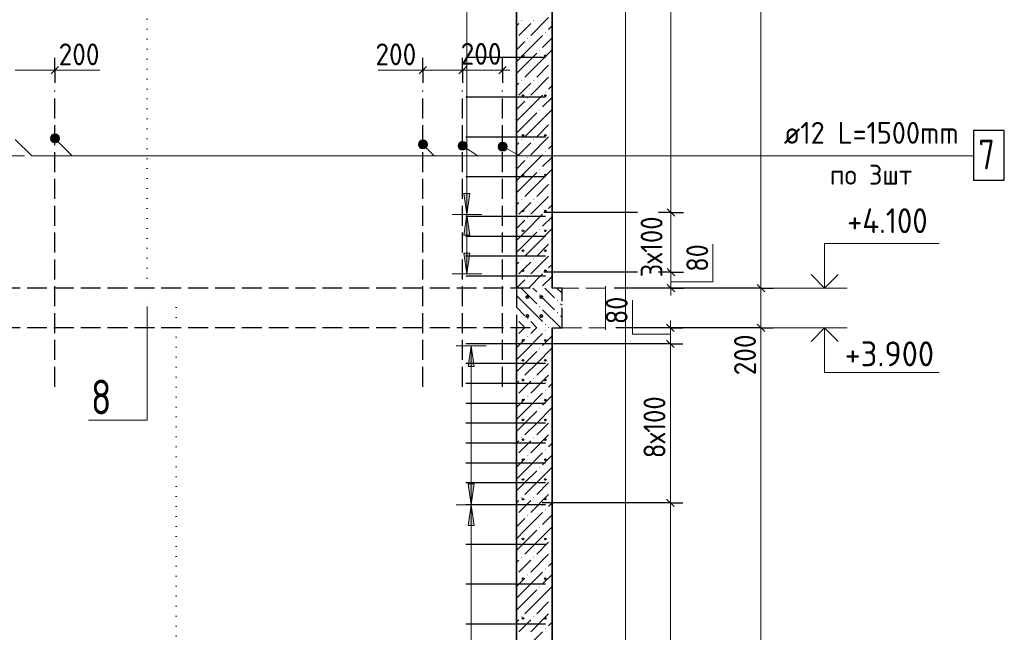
# Model space of a CAD drawing. Header units: millimetres. Extents: x 0 to 21000, y -5 to 14855.
# Tile 10 of 31: x 2874 to 7824, y 7753 to 10835. Entities that reach past the tile are written whole.
import ezdxf

# ---------------------------------------------------------------- set-up
doc = ezdxf.new("R2010")
doc.units = ezdxf.units.MM
doc.linetypes.add('______2', pattern=[135, 100, -35])
doc.linetypes.add('______9', pattern=[50, 0, -50])
for name, color, linetype, lineweight in [('Standard', 7, 'Continuous', 25), ('Выпуски арматуры Г-обр.', 7, 'Continuous', 25), ('Общий02', 7, 'Continuous', 18), ('Позиционная метка линия выноска', 7, 'Continuous', 13), ('Размерная линия_ общее', 7, 'Continuous', 13), ('Сечения символ', 7, 'Continuous', 25), ('Стена обрамление Г-обр.', 7, 'Continuous', 25), ('Стена Хомут', 7, 'Continuous', 25)]:
    doc.layers.add(name, color=color, linetype=linetype, lineweight=lineweight)
doc.layers.add('ЖБ Перекрытие верхний уровень', color=7, linetype='Continuous', lineweight=25, true_color=0xe0e0ff)
doc.layers.add('ЖБ Стена верхний уровень', color=7, linetype='Continuous', lineweight=25, true_color=0x006e00)
doc.layers.add('Размерная выноска', color=7, linetype='Continuous')
doc.styles.add('ISOCPEUR', font='txt')

msp = doc.modelspace()

# ---------------------------------------------------------------- hatches: boundary and pattern name
at = {"layer": 'ЖБ Перекрытие верхний уровень', "linetype": 'Continuous', "lineweight": 18, "transparency": 33554687}
for points in [[(5484.6, 9451.3), (5487.8, 9454.6), (5491.1, 9451.3), (5487.8, 9448.1)], [(5574.6, 9421.3), (5577.8, 9424.6), (5581.1, 9421.3), (5577.8, 9418.1)], [(5484.6, 9391.3), (5487.8, 9394.6), (5491.1, 9391.3), (5487.8, 9388.1)], [(5574.6, 9361.3), (5577.8, 9364.6), (5581.1, 9361.3), (5577.8, 9358.1)], [(5370.6, 9331.8), (5371.1, 9331.3), (5370.6, 9330.9)], [(5424.6, 9331.3), (5427.8, 9334.6), (5431.1, 9331.3), (5427.8, 9328.1)], [(5514.6, 9301.3), (5517.8, 9304.6), (5521.1, 9301.3), (5517.8, 9298.1)]]:
    msp.add_hatch(color=7, dxfattribs=at).paths.add_polyline_path(points, flags=16)
at = {"layer": 'ЖБ Стена верхний уровень', "linetype": 'Continuous', "lineweight": 18, "transparency": 33554687}
for points in [[(5395.3, 10831.3), (5397.8, 10833.8), (5400.3, 10831.3), (5397.8, 10828.8)], [(5455.3, 10831.3), (5457.8, 10833.8), (5460.3, 10831.3), (5457.8, 10828.8)], [(5425.3, 10741.3), (5427.8, 10743.8), (5430.3, 10741.3), (5427.8, 10738.8)], [(5515.3, 10771.3), (5517.8, 10773.8), (5520.3, 10771.3), (5517.8, 10768.8)], [(5485.3, 10681.3), (5487.8, 10683.8), (5490.3, 10681.3), (5487.8, 10678.8)], [(5545.3, 10621.3), (5547.8, 10623.8), (5550.3, 10621.3), (5547.8, 10618.8)], [(5545.3, 10561.3), (5547.8, 10563.8), (5550.3, 10561.3), (5547.8, 10558.8)], [(5395.3, 10531.3), (5397.8, 10533.8), (5400.3, 10531.3), (5397.8, 10528.8)], [(5455.3, 10531.3), (5457.8, 10533.8), (5460.3, 10531.3), (5457.8, 10528.8)], [(5515.3, 10471.3), (5517.8, 10473.8), (5520.3, 10471.3), (5517.8, 10468.8)], [(5425.3, 10441.3), (5427.8, 10443.8), (5430.3, 10441.3), (5427.8, 10438.8)], [(5485.3, 10381.3), (5487.8, 10383.8), (5490.3, 10381.3), (5487.8, 10378.8)], [(5545.3, 10321.3), (5547.8, 10323.8), (5550.3, 10321.3), (5547.8, 10318.8)], [(5545.3, 10261.3), (5547.8, 10263.8), (5550.3, 10261.3), (5547.8, 10258.8)], [(5395.3, 10231.3), (5397.8, 10233.8), (5400.3, 10231.3), (5397.8, 10228.8)], [(5455.3, 10231.3), (5457.8, 10233.8), (5460.3, 10231.3), (5457.8, 10228.8)], [(5515.3, 10171.3), (5517.8, 10173.8), (5520.3, 10171.3), (5517.8, 10168.8)], [(5425.3, 10141.3), (5427.8, 10143.8), (5430.3, 10141.3), (5427.8, 10138.8)], [(5485.3, 10081.3), (5487.8, 10083.8), (5490.3, 10081.3), (5487.8, 10078.8)], [(5545.3, 10021.3), (5547.8, 10023.8), (5550.3, 10021.3), (5547.8, 10018.8)], [(5545.3, 9961.3), (5547.8, 9963.8), (5550.3, 9961.3), (5547.8, 9958.8)], [(5395.3, 9931.3), (5397.8, 9933.8), (5400.3, 9931.3), (5397.8, 9928.8)], [(5455.3, 9931.3), (5457.8, 9933.8), (5460.3, 9931.3), (5457.8, 9928.8)], [(5515.3, 9871.3), (5517.8, 9873.8), (5520.3, 9871.3), (5517.8, 9868.8)], [(5425.3, 9841.3), (5427.8, 9843.8), (5430.3, 9841.3), (5427.8, 9838.8)], [(5485.3, 9781.3), (5487.8, 9783.8), (5490.3, 9781.3), (5487.8, 9778.8)], [(5545.3, 9721.3), (5547.8, 9723.8), (5550.3, 9721.3), (5547.8, 9718.8)], [(5545.3, 9661.3), (5547.8, 9663.8), (5550.3, 9661.3), (5547.8, 9658.8)], [(5395.3, 9631.3), (5397.8, 9633.8), (5400.3, 9631.3), (5397.8, 9628.8)], [(5455.3, 9631.3), (5457.8, 9633.8), (5460.3, 9631.3), (5457.8, 9628.8)], [(5515.3, 9571.3), (5517.8, 9573.8), (5520.3, 9571.3), (5517.8, 9568.8)], [(5425.3, 9541.3), (5427.8, 9543.8), (5430.3, 9541.3), (5427.8, 9538.8)], [(5515.3, 9271.3), (5517.8, 9273.8), (5520.3, 9271.3), (5517.8, 9268.8)], [(5425.3, 9241.3), (5427.8, 9243.8), (5430.3, 9241.3), (5427.8, 9238.8)], [(5485.3, 9181.3), (5487.8, 9183.8), (5490.3, 9181.3), (5487.8, 9178.8)], [(5545.3, 9121.3), (5547.8, 9123.8), (5550.3, 9121.3), (5547.8, 9118.8)], [(5545.3, 9061.3), (5547.8, 9063.8), (5550.3, 9061.3), (5547.8, 9058.8)], [(5395.3, 9031.3), (5397.8, 9033.8), (5400.3, 9031.3), (5397.8, 9028.8)], [(5455.3, 9031.3), (5457.8, 9033.8), (5460.3, 9031.3), (5457.8, 9028.8)], [(5515.3, 8971.3), (5517.8, 8973.8), (5520.3, 8971.3), (5517.8, 8968.8)], [(5425.3, 8941.3), (5427.8, 8943.8), (5430.3, 8941.3), (5427.8, 8938.8)], [(5485.3, 8881.3), (5487.8, 8883.8), (5490.3, 8881.3), (5487.8, 8878.8)], [(5545.3, 8821.3), (5547.8, 8823.8), (5550.3, 8821.3), (5547.8, 8818.8)], [(5545.3, 8761.3), (5547.8, 8763.8), (5550.3, 8761.3), (5547.8, 8758.8)], [(5395.3, 8731.3), (5397.8, 8733.8), (5400.3, 8731.3), (5397.8, 8728.8)], [(5455.3, 8731.3), (5457.8, 8733.8), (5460.3, 8731.3), (5457.8, 8728.8)], [(5515.3, 8671.3), (5517.8, 8673.8), (5520.3, 8671.3), (5517.8, 8668.8)], [(5425.3, 8641.3), (5427.8, 8643.8), (5430.3, 8641.3), (5427.8, 8638.8)], [(5485.3, 8581.3), (5487.8, 8583.8), (5490.3, 8581.3), (5487.8, 8578.8)], [(5545.3, 8521.3), (5547.8, 8523.8), (5550.3, 8521.3), (5547.8, 8518.8)], [(5395.3, 8431.3), (5397.8, 8433.8), (5400.3, 8431.3), (5397.8, 8428.8)], [(5455.3, 8431.3), (5457.8, 8433.8), (5460.3, 8431.3), (5457.8, 8428.8)], [(5545.3, 8461.3), (5547.8, 8463.8), (5550.3, 8461.3), (5547.8, 8458.8)], [(5515.3, 8371.3), (5517.8, 8373.8), (5520.3, 8371.3), (5517.8, 8368.8)], [(5425.3, 8341.3), (5427.8, 8343.8), (5430.3, 8341.3), (5427.8, 8338.8)], [(5485.3, 8281.3), (5487.8, 8283.8), (5490.3, 8281.3), (5487.8, 8278.8)], [(5545.3, 8221.3), (5547.8, 8223.8), (5550.3, 8221.3), (5547.8, 8218.8)], [(5395.3, 8131.3), (5397.8, 8133.8), (5400.3, 8131.3), (5397.8, 8128.8)], [(5455.3, 8131.3), (5457.8, 8133.8), (5460.3, 8131.3), (5457.8, 8128.8)], [(5545.3, 8161.3), (5547.8, 8163.8), (5550.3, 8161.3), (5547.8, 8158.8)], [(5515.3, 8071.3), (5517.8, 8073.8), (5520.3, 8071.3), (5517.8, 8068.8)], [(5425.3, 8041.3), (5427.8, 8043.8), (5430.3, 8041.3), (5427.8, 8038.8)], [(5485.3, 7981.3), (5487.8, 7983.8), (5490.3, 7981.3), (5487.8, 7978.8)], [(5545.3, 7921.3), (5547.8, 7923.8), (5550.3, 7921.3), (5547.8, 7918.8)], [(5395.3, 7831.3), (5397.8, 7833.8), (5400.3, 7831.3), (5397.8, 7828.8)], [(5455.3, 7831.3), (5457.8, 7833.8), (5460.3, 7831.3), (5457.8, 7828.8)], [(5545.3, 7861.3), (5547.8, 7863.8), (5550.3, 7861.3), (5547.8, 7858.8)], [(5515.3, 7771.3), (5517.8, 7773.8), (5520.3, 7771.3), (5517.8, 7768.8)]]:
    msp.add_hatch(color=7, dxfattribs=at).paths.add_polyline_path(points, flags=16)
at = {"layer": 'Общий02', "linetype": 'Continuous', "lineweight": 13, "transparency": 33554687}
for points in [[(5137.1, 9961), (5122.1, 9856), (5107.1, 9961)], [(5137.1, 9661), (5122.1, 9556), (5107.1, 9661)], [(5158.7, 8500), (5143.7, 8395), (5128.7, 8500)]]:
    msp.add_hatch(color=7, dxfattribs=at).paths.add_polyline_path(points, flags=16)
for points in [[(5137.1, 9751), (5122.1, 9856), (5107.1, 9751)], [(5158.7, 9090), (5143.7, 9195), (5128.7, 9090)], [(5158.7, 8290), (5143.7, 8395), (5128.7, 8290)]]:
    msp.add_hatch(color=7, dxfattribs=at).paths.add_polyline_path(points)
at = {"layer": 'Позиционная метка линия выноска', "linetype": 'Continuous', "lineweight": 13, "transparency": 33554687}
for points in [[(3034.7, 10222), (3056.4, 10259.5), (3029, 10232.1)], [(3029, 10232.1), (3056.4, 10259.5), (3044.9, 10259.5)], [(3029, 10232.1), (3044.9, 10259.5), (3029, 10243.6)], [(3029, 10243.6), (3044.9, 10259.5), (3034.7, 10253.8)], [(3034.7, 10222), (3066.5, 10253.8), (3056.4, 10259.5)], [(3044.9, 10216.2), (3066.5, 10253.8), (3034.7, 10222)], [(3044.9, 10216.2), (3072.3, 10243.6), (3066.5, 10253.8)], [(3056.4, 10216.2), (3072.3, 10243.6), (3044.9, 10216.2)], [(3056.4, 10216.2), (3072.3, 10232.1), (3072.3, 10243.6)], [(3072.3, 10232.1), (3056.4, 10216.2), (3066.5, 10222)], [(4884.7, 10192), (4906.4, 10229.5), (4879, 10202.1)], [(4879, 10202.1), (4906.4, 10229.5), (4894.9, 10229.5)], [(4879, 10202.1), (4894.9, 10229.5), (4879, 10213.6)], [(4879, 10213.6), (4894.9, 10229.5), (4884.7, 10223.8)], [(4884.7, 10192), (4916.5, 10223.8), (4906.4, 10229.5)], [(4894.9, 10186.2), (4916.5, 10223.8), (4884.7, 10192)], [(4894.9, 10186.2), (4922.3, 10213.6), (4916.5, 10223.8)], [(4906.4, 10186.2), (4922.3, 10213.6), (4894.9, 10186.2)], [(4906.4, 10186.2), (4922.3, 10202.1), (4922.3, 10213.6)], [(4922.3, 10202.1), (4906.4, 10186.2), (4916.5, 10192)], [(5080.7, 10190.5), (5090.5, 10220.6), (5078.3, 10201.7)], [(5078.3, 10201.7), (5090.5, 10220.6), (5081.7, 10212.9)], [(5088.4, 10181.8), (5101.7, 10223), (5080.7, 10190.5)], [(5080.7, 10190.5), (5101.7, 10223), (5090.5, 10220.6)], [(5088.4, 10181.8), (5112.8, 10219.6), (5101.7, 10223)], [(5099.6, 10178.3), (5112.8, 10219.6), (5088.4, 10181.8)], [(5099.6, 10178.3), (5120.6, 10210.8), (5112.8, 10219.6)], [(5110.8, 10180.7), (5120.6, 10210.8), (5099.6, 10178.3)], [(5110.8, 10180.7), (5123, 10199.6), (5120.6, 10210.8)], [(5123, 10199.6), (5110.8, 10180.7), (5119.5, 10188.5)], [(5282.8, 10185.1), (5290, 10215.9), (5279.4, 10196.1)], [(5279.4, 10196.1), (5290, 10215.9), (5282, 10207.5)], [(5291.2, 10177), (5301, 10219.2), (5282.8, 10185.1)], [(5282.8, 10185.1), (5301, 10219.2), (5290, 10215.9)], [(5291.2, 10177), (5312.4, 10216.7), (5301, 10219.2)], [(5302.6, 10174.5), (5312.4, 10216.7), (5291.2, 10177)], [(5302.6, 10174.5), (5320.8, 10208.6), (5312.4, 10216.7)], [(5313.6, 10177.8), (5320.8, 10208.6), (5302.6, 10174.5)], [(5313.6, 10177.8), (5324.2, 10197.7), (5320.8, 10208.6)], [(5324.2, 10197.7), (5313.6, 10177.8), (5321.6, 10186.3)]]:
    msp.add_hatch(color=7, dxfattribs=at).paths.add_polyline_path(points)

# ---------------------------------------------------------------- linework, layer by layer
at = {"layer": 'Standard', "color": 251, "linetype": 'Continuous', "lineweight": -3, "true_color": 0x656565, "transparency": 33554687}
for p, q in [((3050.6, 10580.9), (3050.6, 10643.4)), ((4900.6, 10580.9), (4900.6, 10643.4)), ((5100.6, 10580.9), (5100.6, 10643.4)), ((5300.6, 10580.9), (5300.6, 10643.4)), ((3050.6, 10580.9), (3050.6, 10518.4)), ((3050.6, 10580.9), (3050.6, 10580.9)), ((4900.6, 10580.9), (4900.6, 10518.4)), ((4900.6, 10580.9), (4900.6, 10580.9)), ((5100.6, 10580.9), (5100.6, 10518.4)), ((5100.6, 10580.9), (5100.6, 10580.9)), ((5300.6, 10580.9), (5300.6, 10518.4)), ((5300.6, 10580.9), (5300.6, 10580.9)), ((5978.9, 9865), (5508.4, 9865)), ((6147.9, 9865), (6085.4, 9865)), ((6147.9, 9865), (6121.9, 9865)), ((6147.9, 9865), (6210.4, 9865)), ((5978.9, 9565), (5508.4, 9565)), ((6147.9, 9565), (6085.4, 9565)), ((6147.9, 9565), (6121.9, 9565)), ((6147.9, 9565), (6210.4, 9565)), ((6147.9, 9485), (5988.4, 9485)), ((6147.9, 9485), (6085.4, 9485)), ((6147.9, 9485), (6210.4, 9485)), ((6144.9, 9285), (5985.3, 9285)), ((6144.9, 9285), (6082.4, 9285)), ((6144.9, 9285), (6207.4, 9285)), ((6144.9, 9205), (6082.4, 9205)), ((6144.9, 9205), (6207.4, 9205)), ((6144.9, 8405), (6082.4, 8405)), ((6144.9, 8405), (6207.4, 8405))]:
    msp.add_line(p, q, dxfattribs=at)
at = {"layer": 'Standard', "color": 251, "linetype": 'Continuous', "lineweight": 25, "true_color": 0x656565, "transparency": 33554687}
for p, q in [((3031.9, 10562.2), (3069.4, 10599.7)), ((4919.4, 10599.7), (4881.9, 10562.2)), ((5119.4, 10599.7), (5081.9, 10562.2)), ((5319.4, 10599.7), (5281.9, 10562.2)), ((6166.7, 9846.3), (6129.2, 9883.8)), ((6166.7, 9546.3), (6129.2, 9583.8)), ((6166.7, 9466.3), (6129.2, 9503.8)), ((6163.7, 9266.3), (6126.2, 9303.8)), ((6163.7, 9186.3), (6126.2, 9223.8)), ((6163.7, 8386.3), (6126.2, 8423.8))]:
    msp.add_line(p, q, dxfattribs=at)
at = {"layer": 'Standard', "color": 251, "linetype": 'Continuous', "lineweight": 13, "true_color": 0x656565, "transparency": 33554687}
for p, q in [((2850.6, 10580.9), (3050.6, 10580.9)), ((2960.6, 10580.9), (3276, 10580.9)), ((3050.6, 10580.9), (3088.1, 10580.9)), ((4990.6, 10580.9), (4675.3, 10580.9)), ((4900.6, 10580.9), (4863.1, 10580.9)), ((5100.6, 10580.9), (4900.6, 10580.9)), ((5300.6, 10580.9), (5100.6, 10580.9)), ((5300.6, 10580.9), (5338.1, 10580.9)), ((6147.9, 9565), (6147.9, 9865)), ((6357.9, 9516.7), (6357.9, 9706.7)), ((6147.9, 9516.7), (6357.9, 9516.7)), ((6147.9, 9485), (6147.9, 9447.5)), ((5954.9, 9254), (5954.9, 9424)), ((6144.9, 9285), (6144.9, 9322.5)), ((6144.9, 9205), (6144.9, 9285)), ((6144.9, 9254), (5954.9, 9254)), ((6144.9, 8405), (6144.9, 9205))]:
    msp.add_line(p, q, dxfattribs=at)
at = {"layer": 'Standard', "color": 7, "linetype": 'Continuous', "lineweight": 13, "transparency": 33554687}
for p, q in [((7032.9, 9485), (6657.9, 9485)), ((7032.9, 9285), (6657.9, 9285))]:
    msp.add_line(p, q, dxfattribs=at)
at = {"layer": 'Standard', "color": 254, "linetype": 'Continuous', "lineweight": 13, "true_color": 0xc4c4ff, "transparency": 33554687}
msp.add_lwpolyline([(1837.4, 1785), (5919, 1785), (5919, 13785), (1837.4, 13785), (1837.4, 1785)], dxfattribs=at)
at = {"layer": 'Standard', "color": 251, "linetype": 'Continuous', "lineweight": 13, "true_color": 0x656565, "transparency": 33554687}
for points in [[(6147.9, 9865), (6147.9, 10926.7), (6147.9, 10926.7), (6147.9, 12765.3), (6147.9, 12765.3), (6147.9, 13209.8)], [(6147.9, 9485), (6147.9, 9488.7), (6147.9, 9488.7), (6147.9, 9565)], [(6144.9, 5605), (6144.9, 6601.2), (6144.9, 6601.2), (6144.9, 7228.5), (6144.9, 7228.5), (6144.9, 8286.2), (6144.9, 8286.2), (6144.9, 8405)]]:
    msp.add_lwpolyline(points, dxfattribs=at)
at = {"layer": 'Standard', "color": 7, "linetype": 'Continuous', "lineweight": 13, "transparency": 33554687}
for points in [[(6920.4, 9485), (6920.4, 9710), (7496, 9710)], [(6920.4, 9285), (6920.4, 9060), (7496, 9060)]]:
    msp.add_lwpolyline(points, dxfattribs=at)
at = {"layer": 'Standard', "color": 7, "linetype": 'Continuous', "lineweight": 35, "transparency": 33554687}
for points in [[(6852.3, 9553.1), (6920.4, 9485), (6988.5, 9553.1)], [(6852.3, 9217), (6920.4, 9285), (6988.5, 9217)]]:
    msp.add_lwpolyline(points, dxfattribs=at)
at = {"layer": 'Standard', "color": 251, "linetype": 'Continuous', "lineweight": -3, "true_color": 0x656565, "transparency": 33554687}
for points in [[(6144.9, 9205), (5954.9, 9205), (5954.9, 9205), (5500.3, 9205)], [(6144.9, 8405), (6037.9, 8405), (6037.9, 8405), (5500.3, 8405)]]:
    msp.add_lwpolyline(points, dxfattribs=at)
at = {"layer": 'Выпуски арматуры Г-обр.', "color": 7, "linetype": 'Continuous', "lineweight": 25, "transparency": 33554687}
msp.add_lwpolyline([(7668.6, 10027.5), (7823.6, 10027.5), (7823.6, 10277.5), (7668.6, 10277.5), (7668.6, 10027.5)], dxfattribs=at)
at = {"layer": 'ЖБ Перекрытие верхний уровень', "color": 7, "linetype": '______2', "lineweight": 25, "transparency": 33554687}
for p, q in [((3050.6, 8989), (3050.6, 10479)), ((4900.6, 8989), (4900.6, 10479)), ((5100.6, 8989), (5100.6, 10479)), ((5300.6, 8989), (5300.6, 10479)), ((5440.6, 9485), (2400.6, 9485)), ((5370.6, 9485), (5370.6, 9285)), ((5600.5, 9485), (5550.6, 9485)), ((5600.5, 9285), (5600.5, 9485)), ((5440.6, 9285), (2400.8, 9285)), ((5550.6, 9285), (5600.5, 9285))]:
    msp.add_line(p, q, dxfattribs=at)
at = {"layer": 'ЖБ Перекрытие верхний уровень', "color": 9, "linetype": 'Continuous', "lineweight": 18, "true_color": 0xc7c7c7, "transparency": 33554687}
for p, q in [((5412.8, 9466.3), (5394.1, 9485)), ((5412.8, 9466.3), (5472.8, 9406.3)), ((5454.1, 9485), (5472.8, 9466.3)), ((5514.1, 9485), (5562.8, 9436.3)), ((5600.5, 9458.7), (5574.1, 9485)), ((5370.6, 9448.5), (5412.8, 9406.3)), ((5412.8, 9406.3), (5502.8, 9316.3)), ((5532.8, 9406.3), (5502.8, 9436.3)), ((5562.8, 9376.3), (5532.8, 9406.3)), ((5592.8, 9406.3), (5600.5, 9398.7)), ((5370.6, 9388.5), (5412.8, 9346.3)), ((5502.8, 9376.3), (5592.8, 9286.3)), ((5412.8, 9286.3), (5382.8, 9316.3)), ((5442.8, 9316.3), (5474.1, 9285)), ((5592.8, 9346.3), (5600.5, 9338.7)), ((5414.1, 9285), (5412.8, 9286.3)), ((5532.8, 9286.3), (5534.1, 9285))]:
    msp.add_line(p, q, dxfattribs=at)
at = {"layer": 'ЖБ Перекрытие верхний уровень', "color": 7, "linetype": '______2', "lineweight": 18, "transparency": 33554687}
for p, q in [((5819, 9485), (5600.5, 9485)), ((5600.5, 9285), (5819, 9285))]:
    msp.add_line(p, q, dxfattribs=at)
at = {"layer": 'ЖБ Стена верхний уровень', "color": 7, "linetype": 'Continuous', "lineweight": 35, "transparency": 33554687}
for p, q in [((5370.6, 13485), (5370.6, 9485)), ((5550.6, 9485), (5550.6, 13485)), ((5370.6, 9285), (5370.6, 5225)), ((5550.6, 5225), (5550.6, 9285))]:
    msp.add_line(p, q, dxfattribs=at)
at = {"layer": 'ЖБ Стена верхний уровень', "color": 251, "linetype": 'Continuous', "lineweight": 18, "true_color": 0x494949, "transparency": 33554687}
for p, q in [((5532.8, 10846.3), (5442.8, 10756.3)), ((5382.8, 10816.3), (5370.6, 10804.1)), ((5412.8, 10786.3), (5442.8, 10816.3)), ((5550.6, 10804.1), (5532.8, 10786.3)), ((5382.8, 10756.3), (5412.8, 10786.3)), ((5412.8, 10666.3), (5502.8, 10756.3)), ((5550.6, 10744.2), (5502.8, 10696.3)), ((5412.8, 10726.3), (5370.6, 10684.2)), ((5412.8, 10666.3), (5370.6, 10624.2)), ((5472.8, 10666.3), (5412.8, 10606.3)), ((5472.8, 10606.3), (5550.6, 10684.2)), ((5412.8, 10606.3), (5370.6, 10564.2)), ((5472.8, 10606.3), (5412.8, 10546.3)), ((5532.8, 10606.3), (5472.8, 10546.3)), ((5532.8, 10546.3), (5442.8, 10456.3)), ((5382.8, 10516.3), (5370.6, 10504.1)), ((5412.8, 10486.3), (5442.8, 10516.3)), ((5550.6, 10504.1), (5532.8, 10486.3)), ((5382.8, 10456.3), (5412.8, 10486.3)), ((5412.8, 10366.3), (5502.8, 10456.3)), ((5412.8, 10426.3), (5370.6, 10384.2)), ((5550.6, 10444.2), (5502.8, 10396.3)), ((5412.8, 10366.3), (5370.6, 10324.2)), ((5472.8, 10366.3), (5412.8, 10306.3)), ((5472.8, 10306.3), (5550.6, 10384.2)), ((5412.8, 10306.3), (5370.6, 10264.2)), ((5472.8, 10306.3), (5412.8, 10246.3)), ((5532.8, 10306.3), (5472.8, 10246.3)), ((5382.8, 10216.3), (5370.6, 10204.1)), ((5412.8, 10186.3), (5442.8, 10216.3)), ((5532.8, 10246.3), (5442.8, 10156.3)), ((5550.6, 10204.1), (5532.8, 10186.3)), ((5382.8, 10156.3), (5412.8, 10186.3)), ((5412.8, 10066.3), (5502.8, 10156.3)), ((5412.8, 10126.3), (5370.6, 10084.2)), ((5550.6, 10144.2), (5502.8, 10096.3)), ((5412.8, 10066.3), (5370.6, 10024.2)), ((5472.8, 10066.3), (5412.8, 10006.3)), ((5472.8, 10006.3), (5550.6, 10084.2)), ((5412.8, 10006.3), (5370.6, 9964.2)), ((5472.8, 10006.3), (5412.8, 9946.3)), ((5532.8, 10006.3), (5472.8, 9946.3)), ((5382.8, 9916.3), (5370.6, 9904.1)), ((5412.8, 9886.3), (5442.8, 9916.3)), ((5532.8, 9946.3), (5442.8, 9856.3)), ((5550.6, 9904.1), (5532.8, 9886.3)), ((5382.8, 9856.3), (5412.8, 9886.3)), ((5412.8, 9766.3), (5502.8, 9856.3)), ((5412.8, 9826.3), (5370.6, 9784.2)), ((5550.6, 9844.2), (5502.8, 9796.3)), ((5412.8, 9766.3), (5370.6, 9724.2)), ((5472.8, 9766.3), (5412.8, 9706.3)), ((5472.8, 9706.3), (5550.6, 9784.2)), ((5412.8, 9706.3), (5370.6, 9664.2)), ((5472.8, 9706.3), (5412.8, 9646.3)), ((5532.8, 9706.3), (5472.8, 9646.3)), ((5382.8, 9616.3), (5370.6, 9604.1)), ((5412.8, 9586.3), (5442.8, 9616.3)), ((5532.8, 9646.3), (5442.8, 9556.3)), ((5550.6, 9604.1), (5532.8, 9586.3)), ((5382.8, 9556.3), (5412.8, 9586.3)), ((5431.5, 9485), (5502.8, 9556.3)), ((5412.8, 9526.3), (5371.5, 9485)), ((5550.6, 9544.2), (5502.8, 9496.3)), ((5382.8, 9256.3), (5411.5, 9285)), ((5471.5, 9285), (5442.8, 9256.3)), ((5412.8, 9226.3), (5370.6, 9184.2)), ((5412.8, 9166.3), (5502.8, 9256.3)), ((5550.6, 9244.2), (5502.8, 9196.3)), ((5412.8, 9166.3), (5370.6, 9124.2)), ((5472.8, 9166.3), (5412.8, 9106.3)), ((5472.8, 9106.3), (5550.6, 9184.2)), ((5412.8, 9106.3), (5370.6, 9064.2)), ((5472.8, 9106.3), (5412.8, 9046.3)), ((5532.8, 9106.3), (5472.8, 9046.3)), ((5382.8, 9016.3), (5370.6, 9004.2)), ((5412.8, 8986.3), (5442.8, 9016.3)), ((5532.8, 9046.3), (5442.8, 8956.3)), ((5382.8, 8956.3), (5412.8, 8986.3)), ((5550.6, 9004.2), (5532.8, 8986.3)), ((5412.8, 8926.3), (5370.6, 8884.2)), ((5412.8, 8866.3), (5502.8, 8956.3)), ((5550.6, 8944.2), (5502.8, 8896.3)), ((5412.8, 8866.3), (5370.6, 8824.2)), ((5472.8, 8866.3), (5412.8, 8806.3)), ((5472.8, 8806.3), (5550.6, 8884.2)), ((5412.8, 8806.3), (5370.6, 8764.2)), ((5472.8, 8806.3), (5412.8, 8746.3)), ((5532.8, 8806.3), (5472.8, 8746.3)), ((5382.8, 8716.3), (5370.6, 8704.2)), ((5412.8, 8686.3), (5442.8, 8716.3)), ((5532.8, 8746.3), (5442.8, 8656.3)), ((5382.8, 8656.3), (5412.8, 8686.3)), ((5550.6, 8704.2), (5532.8, 8686.3)), ((5412.8, 8626.3), (5370.6, 8584.2)), ((5412.8, 8566.3), (5502.8, 8656.3)), ((5550.6, 8644.2), (5502.8, 8596.3)), ((5412.8, 8566.3), (5370.6, 8524.2)), ((5472.8, 8566.3), (5412.8, 8506.3)), ((5472.8, 8506.3), (5550.6, 8584.2)), ((5412.8, 8506.3), (5370.6, 8464.2)), ((5472.8, 8506.3), (5412.8, 8446.3)), ((5532.8, 8506.3), (5472.8, 8446.3)), ((5382.8, 8416.3), (5370.6, 8404.2)), ((5412.8, 8386.3), (5442.8, 8416.3)), ((5532.8, 8446.3), (5442.8, 8356.3)), ((5382.8, 8356.3), (5412.8, 8386.3)), ((5550.6, 8404.2), (5532.8, 8386.3)), ((5412.8, 8326.3), (5370.6, 8284.2)), ((5412.8, 8266.3), (5502.8, 8356.3)), ((5550.6, 8344.2), (5502.8, 8296.3)), ((5472.8, 8206.3), (5550.6, 8284.2)), ((5412.8, 8266.3), (5370.6, 8224.2)), ((5472.8, 8266.3), (5412.8, 8206.3)), ((5412.8, 8206.3), (5370.6, 8164.2)), ((5472.8, 8206.3), (5412.8, 8146.3)), ((5532.8, 8206.3), (5472.8, 8146.3)), ((5532.8, 8146.3), (5442.8, 8056.3)), ((5382.8, 8116.3), (5370.6, 8104.2)), ((5382.8, 8056.3), (5412.8, 8086.3)), ((5412.8, 8086.3), (5442.8, 8116.3)), ((5550.6, 8104.2), (5532.8, 8086.3)), ((5412.8, 8026.3), (5370.6, 7984.2)), ((5412.8, 7966.3), (5502.8, 8056.3)), ((5550.6, 8044.2), (5502.8, 7996.3)), ((5472.8, 7906.3), (5550.6, 7984.2)), ((5412.8, 7966.3), (5370.6, 7924.2)), ((5472.8, 7966.3), (5412.8, 7906.3)), ((5412.8, 7906.3), (5370.6, 7864.2)), ((5472.8, 7906.3), (5412.8, 7846.3)), ((5532.8, 7906.3), (5472.8, 7846.3)), ((5532.8, 7846.3), (5442.8, 7756.3)), ((5382.8, 7816.3), (5370.6, 7804.2)), ((5382.8, 7756.3), (5412.8, 7786.3)), ((5412.8, 7786.3), (5442.8, 7816.3)), ((5550.6, 7804.1), (5532.8, 7786.3)), ((5412.8, 7666.3), (5502.8, 7756.3))]:
    msp.add_line(p, q, dxfattribs=at)
at = {"layer": 'Общий02', "color": 251, "linetype": 'Continuous', "lineweight": 13, "true_color": 0x494949, "transparency": 33554687}
for p, q in [((5122.1, 9856), (5122.1, 13214.8)), ((5122.1, 9856), (5107.1, 9961)), ((5107.1, 9961), (5137.1, 9961)), ((5122.1, 9961), (5122.1, 9968.5)), ((5137.1, 9961), (5122.1, 9856)), ((5197.1, 9856), (5047.1, 9856)), ((5122.1, 9856), (5107.1, 9751)), ((5122.1, 9556), (5122.1, 9856)), ((5122.1, 9856), (5122.1, 9856)), ((5122.1, 9856), (5122.1, 9856)), ((5122.1, 9856), (5122.1, 9856)), ((5137.1, 9751), (5122.1, 9856)), ((5122.1, 9856), (5122.1, 9856)), ((5122.1, 9856), (5122.1, 9856)), ((5122.1, 9856), (5122.1, 9856)), ((5107.1, 9751), (5137.1, 9751)), ((5122.1, 9751), (5122.1, 9743.5)), ((5122.1, 9556), (5107.1, 9661)), ((5107.1, 9661), (5137.1, 9661)), ((5122.1, 9661), (5122.1, 9668.5)), ((5137.1, 9661), (5122.1, 9556)), ((5197.1, 9556), (5047.1, 9556)), ((5122.1, 9556), (5122.1, 9556)), ((5122.1, 9556), (5122.1, 9556)), ((5122.1, 9556), (5122.1, 9556)), ((5218.7, 9195), (5068.7, 9195)), ((5143.7, 9195), (5128.7, 9090)), ((5143.7, 8395), (5143.7, 9195)), ((5143.7, 9195), (5143.7, 9195)), ((5143.7, 9195), (5143.7, 9195)), ((5143.7, 9195), (5143.7, 9195)), ((5158.7, 9090), (5143.7, 9195)), ((5128.7, 9090), (5158.7, 9090)), ((5143.7, 9090), (5143.7, 9082.5)), ((5143.7, 8395), (5128.7, 8500)), ((5128.7, 8500), (5158.7, 8500)), ((5143.7, 8500), (5143.7, 8507.5)), ((5158.7, 8500), (5143.7, 8395)), ((5218.7, 8395), (5068.7, 8395)), ((5143.7, 8395), (5128.7, 8290)), ((5143.7, 5595), (5143.7, 8395)), ((5143.7, 8395), (5143.7, 8395)), ((5143.7, 8395), (5143.7, 8395)), ((5143.7, 8395), (5143.7, 8395)), ((5158.7, 8290), (5143.7, 8395)), ((5143.7, 8395), (5143.7, 8395)), ((5143.7, 8395), (5143.7, 8395)), ((5143.7, 8395), (5143.7, 8395)), ((5128.7, 8290), (5158.7, 8290)), ((5143.7, 8290), (5143.7, 8282.5))]:
    msp.add_line(p, q, dxfattribs=at)
at = {"layer": 'Позиционная метка линия выноска', "color": 7, "linetype": 'Continuous', "lineweight": 13, "transparency": 33554687}
for p, q in [((3034.7, 10253.8), (3034.7, 10253.8)), ((3066.5, 10253.8), (3066.5, 10253.8)), ((3034.7, 10222), (3034.7, 10222)), ((3066.5, 10222), (3066.5, 10222)), ((4884.7, 10223.8), (4884.7, 10223.8)), ((4916.5, 10223.8), (4916.5, 10223.8)), ((5081.7, 10212.9), (5081.7, 10212.9)), ((5112.8, 10219.6), (5112.8, 10219.6)), ((5282, 10207.5), (5282, 10207.5)), ((5312.4, 10216.7), (5312.4, 10216.7)), ((4884.7, 10192), (4884.7, 10192)), ((4916.5, 10192), (4916.5, 10192)), ((5088.4, 10181.8), (5088.4, 10181.8)), ((5119.5, 10188.5), (5119.5, 10188.5)), ((5291.2, 10177), (5291.2, 10177)), ((5321.6, 10186.3), (5321.6, 10186.3))]:
    msp.add_line(p, q, dxfattribs=at)
for points in [[(2897.4, 10151.1), (2717.4, 10151.1), (2650.6, 10217.9)], [(3137.4, 10151.1), (2934.4, 10151.1), (2850.6, 10231.9)], [(4957.4, 10151.1), (3137.4, 10151.1), (3050.6, 10237.9)], [(5177.4, 10151.1), (4957.4, 10151.1), (4900.6, 10207.9)], [(5387.4, 10151.1), (5177.4, 10151.1), (5100.6, 10200.7)], [(7668.6, 10151.1), (5387.4, 10151.1), (5301.8, 10196.9)]]:
    msp.add_lwpolyline(points, dxfattribs=at)
for centre in [(3050.6, 10237.9), (4900.6, 10207.9), (5100.6, 10200.7), (5301.8, 10196.9)]:
    msp.add_circle(centre, 22.5, dxfattribs=at)
at = {"layer": 'Размерная выноска', "color": 7, "linetype": 'Continuous', "lineweight": 13, "transparency": 33554687}
msp.add_line((5819, 9495), (5819, 9275), dxfattribs=at)
at = {"layer": 'Размерная линия_ общее', "color": 7, "linetype": 'Continuous', "lineweight": 13, "transparency": 33554687}
for p, q in [((6600.1, 9485), (6600.1, 13485)), ((6600.1, 9285), (6600.1, 9485)), ((6600.1, 5225), (6600.1, 9285))]:
    msp.add_line(p, q, dxfattribs=at)
at = {"layer": 'Размерная линия_ общее', "color": 253, "linetype": 'Continuous', "lineweight": -3, "true_color": 0xa0a0a0, "transparency": 33554687}
for p, q in [((6600.1, 9485), (6537.6, 9485)), ((6600.1, 9485), (6662.6, 9485)), ((6600.1, 9285), (6537.6, 9285)), ((6600.1, 9285), (6662.6, 9285))]:
    msp.add_line(p, q, dxfattribs=at)
at = {"layer": 'Размерная линия_ общее', "color": 7, "linetype": 'Continuous', "lineweight": 25, "transparency": 33554687}
for p, q in [((6618.9, 9466.3), (6581.4, 9503.8)), ((6618.9, 9266.3), (6581.4, 9303.8))]:
    msp.add_line(p, q, dxfattribs=at)
at = {"layer": 'Размерная линия_ общее', "color": 253, "linetype": 'Continuous', "lineweight": -3, "true_color": 0xa0a0a0, "transparency": 33554687}
for points in [[(6600.1, 9485), (6591.6, 9485), (6591.6, 9485), (6591.6, 9485), (6591.6, 9485), (5862.8, 9485)], [(6600.1, 9285), (6591.6, 9285), (6591.6, 9285), (6591.6, 9285), (6591.6, 9285), (5870.9, 9285)]]:
    msp.add_lwpolyline(points, dxfattribs=at)
at = {"layer": 'Сечения символ', "color": 7, "linetype": '______9', "lineweight": 13, "transparency": 33554687}
for p, q in [((3514.4, 13492.7), (3514.4, 9393.1)), ((3660.9, 9387.8), (3660.9, 5209.4))]:
    msp.add_line(p, q, dxfattribs=at)
at = {"layer": 'Сечения символ', "color": 7, "linetype": 'Continuous', "lineweight": 13, "transparency": 33554687}
msp.add_lwpolyline([(3514.4, 9393.1), (3514.4, 8820.8), (3219.4, 8820.8)], dxfattribs=at)
at = {"layer": 'Стена обрамление Г-обр.', "color": 7, "linetype": 'Continuous', "lineweight": 35, "transparency": 33554687}
for centre in [(5425.8, 9440), (5495.8, 9440), (5425.8, 9345), (5495.8, 9345)]:
    msp.add_circle(centre, 6, dxfattribs=at)
at = {"layer": 'Стена Хомут', "color": 36, "linetype": 'Continuous', "lineweight": 25, "true_color": 0x6e3c1e, "transparency": 33554687}
for p, q in [((5516.6, 10645), (5115.9, 10645)), ((5516.6, 10445), (5115.9, 10445)), ((5516.6, 10245), (5115.9, 10245)), ((5516.6, 10045), (5115.9, 10045)), ((5516.6, 9845), (5115.9, 9845)), ((5516.6, 9745), (5115.9, 9745)), ((5516.6, 9645), (5115.9, 9645)), ((5516.6, 9545), (5115.9, 9545)), ((5516.6, 9205), (5115.9, 9205)), ((5516.6, 9105), (5115.9, 9105)), ((5516.6, 9005), (5115.9, 9005)), ((5516.6, 8905), (5115.9, 8905)), ((5516.6, 8805), (5115.9, 8805)), ((5516.6, 8705), (5115.9, 8705)), ((5516.6, 8605), (5115.9, 8605)), ((5516.6, 8505), (5115.9, 8505)), ((5516.6, 8395), (5115.9, 8395)), ((5516.6, 8195), (5115.9, 8195)), ((5516.6, 7995), (5115.9, 7995)), ((5516.6, 7795), (5115.9, 7795))]:
    msp.add_line(p, q, dxfattribs=at)
for centre in [(5404.2, 10653.5), (5516, 10653.5), (5404.2, 10453.5), (5516, 10453.5), (5404.2, 10253.5), (5516, 10253.5), (5404.2, 10053.5), (5516, 10053.5), (5404.2, 9873), (5516, 9873), (5404.2, 9773), (5516, 9773), (5404.2, 9673), (5516, 9673), (5404.2, 9573), (5516, 9573), (5404.2, 9222), (5516, 9222), (5404.2, 9122), (5516, 9122), (5404.2, 9022), (5516, 9022), (5404.2, 8922), (5516, 8922), (5404.2, 8822), (5516, 8822), (5404.2, 8722), (5516, 8722), (5404.2, 8622), (5516, 8622), (5404.2, 8522), (5516, 8522), (5404.2, 8423), (5516, 8423), (5404.2, 8223), (5516, 8223), (5404.2, 8023), (5516, 8023), (5404.2, 7823), (5516, 7823)]:
    msp.add_circle(centre, 4, dxfattribs=at)

# ---------------------------------------------------------------- texts
at = {"layer": 'Standard', "color": 251, "linetype": 'Continuous', "lineweight": 25, "true_color": 0x656565, "transparency": 33554687, "char_height": 110, "width": 280.994, "attachment_point": 7, "style": 'ISOCPEUR'}
for insert in [(3069.4, 10605.9), (4661.9, 10605.9), (5090.6, 10608.4)]:
    msp.add_mtext('\\W0.91;200', dxfattribs=dict(at, insert=insert))
at = {"layer": 'Standard', "color": 7, "linetype": 'Continuous', "lineweight": 13, "transparency": 33554687, "insert": (6715.6, 10211.1), "char_height": 110, "width": 1052.191, "attachment_point": 7, "style": 'ISOCPEUR'}
msp.add_mtext('\\W0.94;ø12 L=1500mm ', dxfattribs=at)
at = {"layer": 'Standard', "color": 7, "linetype": 'Continuous', "lineweight": 18, "transparency": 33554687, "insert": (6946.4, 10005.4), "char_height": 100, "width": 497.666, "attachment_point": 7, "style": 'ISOCPEUR'}
msp.add_mtext('\\W0.96;по 3шт', dxfattribs=at)
at = {"layer": 'Standard', "color": 251, "linetype": 'Continuous', "lineweight": 25, "true_color": 0x656565, "transparency": 33554687, "char_height": 110, "attachment_point": 7, "rotation": 90, "style": 'ISOCPEUR'}
for s, insert, width in [('\\W0.89;3х100', (6105.4, 9539), 411.774), ('\\W0.87;80', (6335, 9567.8), 201.962), ('\\W0.87;80', (5929.9, 9303.8), 201.966), ('\\W0.89;8х100', (6119.9, 8629), 411.781)]:
    msp.add_mtext(s, dxfattribs=dict(at, insert=insert, width=width))
at = {"layer": 'Standard', "color": 7, "linetype": 'Continuous', "lineweight": 25, "transparency": 33554687, "char_height": 125, "attachment_point": 7, "style": 'ISOCPEUR'}
for s, insert, width in [('\\W0.90;+4.100', (7033.5, 9761.6), 518.567), ('\\W0.95;+3.900', (7021, 9091.7), 533.929)]:
    msp.add_mtext(s, dxfattribs=dict(at, insert=insert, width=width))
at = {"layer": 'Выпуски арматуры Г-обр.', "color": 7, "linetype": 'Continuous', "lineweight": 13, "transparency": 33554687, "insert": (7693.6, 10082.5), "char_height": 150, "width": 163.203, "attachment_point": 7, "style": 'ISOCPEUR'}
msp.add_mtext('\\W0.78;7', dxfattribs=at)
at = {"layer": 'Размерная линия_ общее', "color": 7, "linetype": 'Continuous', "lineweight": 25, "transparency": 33554687, "insert": (6575.1, 9046.3), "char_height": 110, "width": 280.99, "attachment_point": 7, "rotation": 90, "style": 'ISOCPEUR'}
msp.add_mtext('\\W0.91;200', dxfattribs=at)
at = {"layer": 'Сечения символ', "color": 7, "linetype": 'Continuous', "lineweight": 35, "transparency": 33554687, "insert": (3231.8, 8849.5), "char_height": 175, "width": 190.405, "attachment_point": 7, "style": 'ISOCPEUR'}
msp.add_mtext('\\W0.78;8', dxfattribs=at)

doc.saveas('drawing.dxf')
